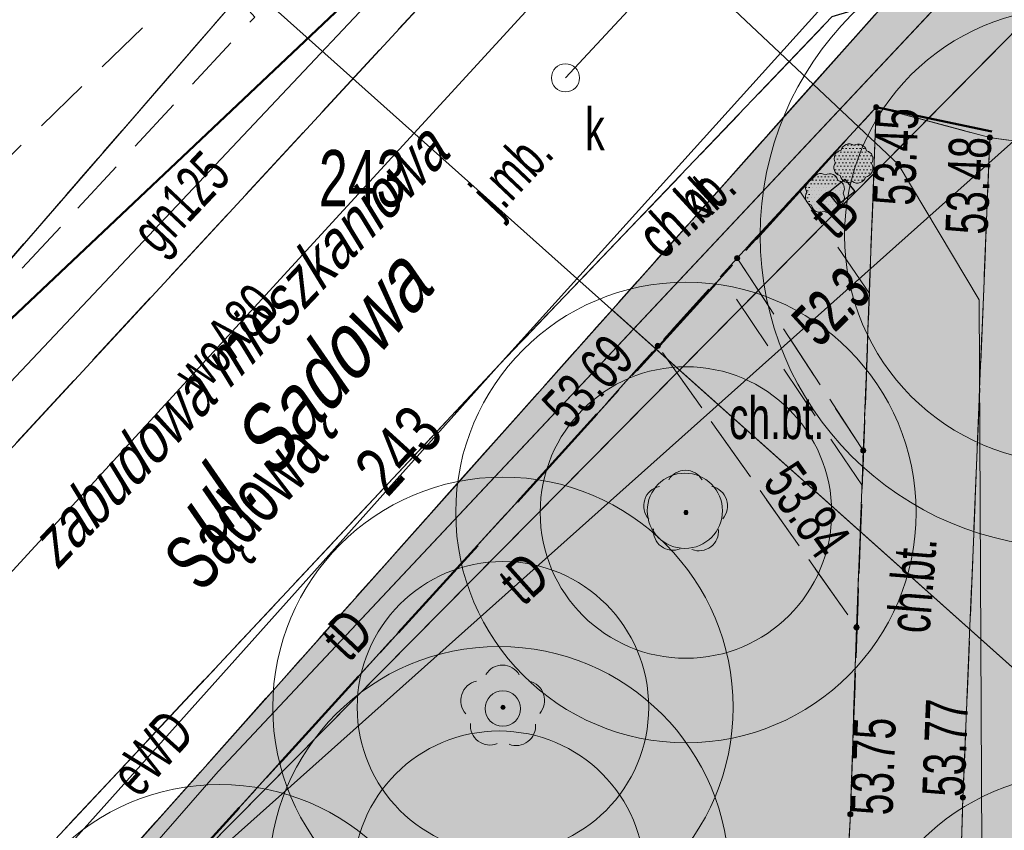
# Model space of a CAD drawing. Header units: metres. Extents: x 5507792 to 5507956, y 5948884 to 5948992.
# Tile 8 of 15: x 5507884 to 5507902, y 5948953 to 5948968. Entities that reach past the tile are written whole.
import ezdxf
from ezdxf.enums import TextEntityAlignment as Align

# ---------------------------------------------------------------- set-up
doc = ezdxf.new("R2010")
doc.units = ezdxf.units.M
doc.header["$MEASUREMENT"] = 0
for name, pattern in [('1.0_0.5', [1.5, 1, -0.5]), ('2', [0.9, 0.6, -0.3]), ('219-500', [0]), ('egug-500', [1, 0.5, -0.5]), ('L_0_02', [0]), ('L_0_03', [1, 0.5, -0.5]), ('L_0_04', [1.5, 1, -0.5]), ('L_0_06', [2, 1.5, -0.5])]:
    doc.linetypes.add(name, pattern=pattern)
doc.layers.get('0').update_dxf_attribs({"color": 2, "linetype": 'CONTINUOUS', "lineweight": 5})
doc.layers.add('0_legenda', color=7, linetype='CONTINUOUS', lineweight=5, true_color=0x000000)
for name, color, linetype, lineweight in [('1_granice_dzialek', 1, 'CONTINUOUS', 5), ('1_mala_arch', 5, 'CONTINUOUS', 5), ('1_nawierzchnie', 253, 'CONTINUOUS', 5), ('1_roslinnosc', 102, 'CONTINUOUS', 5), ('EGB_DzialkaEwidencyjna', 7, 'L_0_02', 18), ('EGB_KonturUzytkuGruntowego', 96, 'L_0_03', 18), ('GES_PrzewodElektroenergetyczny', 1, 'CONTINUOUS', 18), ('GES_PrzewodGazowy', 52, 'CONTINUOUS', 18), ('GES_PrzewodKanalizacyjny', 36, 'CONTINUOUS', 18), ('GES_PrzewodTelekomunikacyjny', 30, 'CONTINUOUS', 18), ('GES_PrzewodWodociagowy', 5, 'CONTINUOUS', 18), ('GES_Rzedna', 7, 'CONTINUOUS', 18), ('GES_UrzadzeniaSiecKanalizacyjna_P', 7, 'CONTINUOUS', 18), ('OT_Komunikacja', 7, 'CONTINUOUS', 18), ('OT_Rzedna', 7, 'CONTINUOUS', 18), ('OT_ZagospodarowanieTerenu', 7, 'CONTINUOUS', 18), ('OT_ZagospodarowanieTerenu_P', 7, 'CONTINUOUS', 18), ('OTKC', 7, 'CONTINUOUS', 13), ('OTKJ', 7, 'CONTINUOUS', 13), ('OTKK', 7, 'CONTINUOUS', 13), ('OTRS', 7, 'CONTINUOUS', 13), ('OTZK', 7, 'CONTINUOUS', 13), ('OTZL', 7, 'CONTINUOUS', 13), ('OTZT', 7, 'CONTINUOUS', 18), ('SUEP', 7, 'CONTINUOUS', 13), ('SUGP', 7, 'CONTINUOUS', 18), ('SUKP', 7, 'CONTINUOUS', 13), ('SUKS', 7, 'CONTINUOUS', 13), ('SUTP', 7, 'CONTINUOUS', 13), ('SUWP', 7, 'CONTINUOUS', 13)]:
    doc.layers.add(name, color=color, linetype=linetype, lineweight=lineweight)
for name, color, linetype in [('218-kontur użytku gruntowego', 7, 'CONTINUOUS'), ('219-działka ewidencyjna', 7, 'CONTINUOUS'), ('994-Nazwa ulicy', 7, 'CONTINUOUS'), ('chodnik', 7, 'CONTINUOUS'), ('chodnik-Atr17', 7, 'CONTINUOUS'), ('pikieta sztuczna', 7, 'CONTINUOUS'), ('przewód elektroenergetyczny podziemny', 7, 'CONTINUOUS'), ('przewód gazowy', 7, 'CONTINUOUS'), ('przewód telekomunikacyjny podziemny', 7, 'CONTINUOUS'), ('przewód telekomunikacyjny podziemny-Atr1', 7, 'CONTINUOUS'), ('rzędna', 7, 'CONTINUOUS'), ('rzędna-Atr2', 7, 'CONTINUOUS'), ('trawnik', 7, 'CONTINUOUS'), ('Zakres', 7, 'CONTINUOUS')]:
    doc.layers.add(name, color=color, linetype=linetype)
doc.styles.get("Standard").update_dxf_attribs({"font": 'arial.ttf', "width": 0.75})
pattern_1 = [(45, (0, 0), (-0.0220970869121, 0.06629126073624), [0, -0.0625])]

# ---------------------------------------------------------------- blocks, each defined once
blk = doc.blocks.new('PW01')
at = {"linetype": 'Continuous', "lineweight": 13}
h = blk.add_hatch(color=0, dxfattribs=at)
edge = h.paths.add_edge_path()
edge.add_arc((0, 0), 0.045, 0, 360)
blk = doc.blocks.new('SUPS01_04')
at = {"linetype": 'Continuous', "lineweight": 13}
blk.add_hatch(color=0, dxfattribs=at).paths.add_polyline_path([(0, -0.091, 1), (0, 0.091, 1)])
at = {"color": 0, "linetype": 'Continuous', "lineweight": 13}
blk.add_circle((0, 0), 0.0906, dxfattribs=at)
blk = doc.blocks.new('SUKS')
at = {"color": 0, "linetype": 'Continuous', "lineweight": 18}
blk.add_circle((0, 0), 0.5, dxfattribs=at)
blk = doc.blocks.new('OTRS')
at = {"linetype": 'Continuous', "lineweight": 13}
blk.add_hatch(color=0, dxfattribs=at).paths.add_polyline_path([(0, -0.091, 1), (0, 0.091, 1)])
at = {"color": 0, "linetype": 'Continuous', "lineweight": 13}
blk.add_circle((0, 0), 0.0906, dxfattribs=at)
blk = doc.blocks.new('OTZL')
at = {"linetype": 'Continuous', "lineweight": 18}
blk.add_hatch(color=0, dxfattribs=at).paths.add_polyline_path([(0, -0.072, 1), (0, 0.072, 1)])
at = {"color": 0, "linetype": 'Continuous', "lineweight": 18}
blk.add_circle((0, 0), 0.0721, dxfattribs=at)
for centre, radius, start, end in [((-0.02, 0.82), 0.68, 29.5388, 149.6209), ((-0.8, 0.24), 0.7, 101.6336, 222.6141), ((0.78, 0.24), 0.7, 318.5035, 78.3664), ((-0.46, -0.64), 0.7, 175.1009, 291.5014), ((0.46, -0.66), 0.7, 249.444, 4.8991)]:
    blk.add_arc(centre, radius, start, end, dxfattribs=at)
blk = doc.blocks.new('WTORNIK')
at = {"layer": 'EGB_DzialkaEwidencyjna', "linetype": 'CONTINUOUS', "lineweight": 18}
for p, q in [((5508066.771, 5949028.522), (5508043.895, 5949049.732)), ((5508043.895, 5949049.732), (5508062.304, 5949049.732)), ((5508062.304, 5949049.732), (5508078.861, 5949034.852)), ((5508031.305, 5949040.513), (5508031.378, 5949044.785)), ((5508031.378, 5949044.785), (5508058.481, 5949019.642)), ((5508039.161, 5949033.022), (5508031.305, 5949040.513)), ((5508078.861, 5949034.852), (5508059.131, 5949012.122)), ((5508059.131, 5949012.122), (5508078.861, 5949034.852)), ((5508078.861, 5949034.852), (5508085.481, 5949029.052)), ((5508059.131, 5949012.122), (5508039.161, 5949033.022)), ((5508065.901, 5949007.072), (5508085.481, 5949029.052)), ((5508085.481, 5949029.052), (5508065.901, 5949007.072)), ((5508085.481, 5949029.052), (5508110.211, 5949006.152)), ((5508058.481, 5949019.642), (5508066.771, 5949028.522)), ((5508065.901, 5949007.072), (5508059.131, 5949012.122)), ((5508082.751, 5948977.232), (5508065.901, 5949007.072)), ((5508110.211, 5949006.152), (5508082.751, 5948977.232))]:
    blk.add_line(p, q, dxfattribs=at)
at = {"layer": 'EGB_KonturUzytkuGruntowego', "color": 251, "linetype": 'L_0_03', "lineweight": 18, "true_color": 0x636466, "flags": 128}
for points in [[(5508031.378, 5949044.785), (5508058.481, 5949019.642), (5508066.771, 5949028.522), (5508043.895, 5949049.732), (5508062.304, 5949049.732), (5508078.861, 5949034.852), (5508059.131, 5949012.122), (5508039.161, 5949033.022), (5508031.305, 5949040.513)], [(5508031.305, 5949040.513), (5508039.161, 5949033.022), (5508059.131, 5949012.122), (5508078.861, 5949034.852), (5508085.481, 5949029.052), (5508065.901, 5949007.072), (5508082.751, 5948977.232), (5508098.171, 5948952.422), (5508103.171, 5948945.832), (5508105.724, 5948943.132), (5508078.575, 5948943.132), (5508057.251, 5948983.692), (5508048.051, 5949000.522), (5508032.621, 5949020.082), (5508030.986, 5949021.594)], [(5508082.751, 5948977.232), (5508065.901, 5949007.072), (5508085.481, 5949029.052), (5508110.211, 5949006.152)]]:
    blk.add_lwpolyline(points, close=True, dxfattribs=at)
at = {"layer": 'GES_PrzewodElektroenergetyczny', "color": 251, "linetype": 'Continuous', "lineweight": 18, "true_color": 0x636466, "flags": 128}
for points in [[(5508076.161, 5949019.862), (5508086.701, 5949031.542), (5508111.181, 5949008.412), (5508128.751, 5948991.622)], [(5508066.231, 5949027.452), (5508066.811, 5949027.442), (5508067.141, 5949027.552), (5508067.461, 5949027.952), (5508068.281, 5949029.072), (5508068.521, 5949029.182), (5508068.771, 5949029.162), (5508070.901, 5949027.312), (5508086.311, 5949013.552), (5508097.541, 5949002.622), (5508097.521, 5949002.402), (5508096.481, 5949001.262), (5508096.531, 5949001.002), (5508098.431, 5948999.232)], [(5508076.161, 5949019.862), (5508065.591, 5949008.062), (5508064.111, 5949005.672), (5508064.821, 5949001.602), (5508052.841, 5948994.712), (5508043.881, 5948985.712), (5508030.163, 5948972.844)]]:
    blk.add_lwpolyline(points, dxfattribs=at)
at = {"layer": 'GES_PrzewodGazowy', "color": 251, "linetype": 'Continuous', "lineweight": 18, "true_color": 0x636466, "flags": 128}
for points in [[(5508076.821, 5949029.462), (5508062.051, 5949013.802), (5508061.361, 5949013.072)], [(5508076.821, 5949029.462), (5508083.241, 5949023.422), (5508084.681, 5949021.012), (5508084.881, 5948979.662), (5508091.811, 5948967.642), (5508098.861, 5948955.412), (5508095.511, 5948953.492), (5508101.483, 5948943.132)]]:
    blk.add_lwpolyline(points, dxfattribs=at)
at = {"layer": 'GES_PrzewodKanalizacyjny', "color": 251, "linetype": 'Continuous', "lineweight": 18, "true_color": 0x636466, "flags": 128}
blk.add_lwpolyline([(5508089.321, 5949037.842), (5508077.331, 5949024.952)], dxfattribs=at)
at = {"layer": 'GES_PrzewodTelekomunikacyjny', "color": 251, "linetype": 'Continuous', "lineweight": 18, "true_color": 0x636466, "flags": 128}
for points in [[(5508127.941, 5949003.912), (5508094.121, 5949035.882), (5508088.411, 5949028.922), (5508069.881, 5949010.182)], [(5508065.731, 5949006.412), (5508071.161, 5949012.632), (5508092.491, 5949035.352), (5508094.651, 5949033.452)], [(5508086.231, 5949024.672), (5508085.951, 5949024.422), (5508068.991, 5949009.282)]]:
    blk.add_lwpolyline(points, dxfattribs=at)
at = {"layer": 'GES_PrzewodWodociagowy', "color": 251, "linetype": 'Continuous', "lineweight": 18, "true_color": 0x636466, "flags": 128}
blk.add_lwpolyline([(5508058.801, 5949006.712), (5508091.141, 5949041.952)], dxfattribs=at)
at = {"layer": 'OT_Komunikacja', "color": 251, "linetype": 'L_0_06', "lineweight": 18, "true_color": 0x636466, "flags": 128}
blk.add_lwpolyline([(5508138.974, 5948983.274), (5508138.341, 5948982.672), (5508128.701, 5948991.902), (5508126.641, 5948993.752), (5508124.541, 5948995.702), (5508111.201, 5949008.782), (5508105.261, 5949007.042), (5508086.271, 5949025.782), (5508084.841, 5949026.342), (5508083.361, 5949026.432), (5508082.071, 5949026.042), (5508076.161, 5949019.862), (5508064.911, 5949007.842), (5508059.621, 5949011.712), (5508060.891, 5949012.072), (5508062.391, 5949012.862), (5508081.111, 5949033.112), (5508081.851, 5949033.952), (5508082.221, 5949034.952), (5508082.501, 5949036.162), (5508082.461, 5949037.372), (5508082.011, 5949038.642), (5508085.171, 5949041.132), (5508085.841, 5949040.782), (5508086.631, 5949040.482), (5508087.431, 5949040.432), (5508088.291, 5949040.732), (5508089.401, 5949041.962), (5508093.181, 5949038.042), (5508092.681, 5949037.272), (5508092.441, 5949036.822), (5508092.341, 5949036.252), (5508092.321, 5949035.742), (5508092.451, 5949035.222), (5508092.811, 5949034.272), (5508093.141, 5949033.672), (5508093.241, 5949033.552), (5508108.971, 5949018.522), (5508132.591, 5948995.892), (5508138.992, 5948989.797)], close=True, dxfattribs=at)
at = {"layer": 'OT_Komunikacja', "color": 251, "linetype": 'Continuous', "lineweight": 25, "true_color": 0x636466, "flags": 128}
for points in [[(5508059.621, 5949011.712), (5508060.891, 5949012.072), (5508062.391, 5949012.862), (5508081.111, 5949033.112)], [(5508076.161, 5949019.862), (5508082.071, 5949026.042), (5508083.361, 5949026.432), (5508084.841, 5949026.342), (5508086.271, 5949025.782), (5508105.261, 5949007.042), (5508111.201, 5949008.782), (5508124.541, 5948995.702)], [(5508103.651, 5948945.842), (5508101.931, 5948944.602), (5508098.701, 5948944.152), (5508096.151, 5948945.552), (5508094.551, 5948947.862), (5508092.261, 5948951.432), (5508068.151, 5948993.942), (5508067.911, 5948994.902), (5508065.821, 5948998.072), (5508063.871, 5949001.562), (5508063.281, 5949004.522), (5508063.631, 5949005.582), (5508064.911, 5949007.842), (5508076.161, 5949019.862)]]:
    blk.add_lwpolyline(points, dxfattribs=at)
at = {"layer": 'OT_Komunikacja', "color": 251, "linetype": 'L_0_04', "lineweight": 18, "true_color": 0x636466, "flags": 128}
for points in [[(5508121.891, 5948993.582), (5508122.801, 5948995.202), (5508111.111, 5949006.352), (5508110.311, 5949007.382), (5508107.041, 5949006.152), (5508103.291, 5949006.912), (5508101.151, 5949009.092), (5508099.981, 5949010.192), (5508086.581, 5949023.652), (5508084.871, 5949023.892), (5508082.851, 5949024.432), (5508080.381, 5949021.752), (5508078.971, 5949020.192), (5508077.691, 5949018.762), (5508068.001, 5949008.102), (5508067.661, 5949005.832), (5508064.911, 5949007.842), (5508076.161, 5949019.862), (5508082.071, 5949026.042), (5508083.361, 5949026.432), (5508084.841, 5949026.342), (5508086.271, 5949025.782), (5508105.261, 5949007.042), (5508111.201, 5949008.782), (5508124.541, 5948995.702), (5508126.641, 5948993.752), (5508128.701, 5948991.902), (5508127.121, 5948991.202), (5508125.081, 5948990.392)], [(5508076.961, 5949003.952), (5508079.201, 5949004.242), (5508079.311, 5949004.902), (5508079.591, 5949005.532), (5508078.901, 5949006.252), (5508079.491, 5949006.972), (5508080.391, 5949007.642), (5508081.011, 5949006.992), (5508081.581, 5949007.302), (5508082.171, 5949007.492), (5508082.391, 5949011.872), (5508082.501, 5949015.192), (5508082.621, 5949018.332), (5508082.851, 5949024.432), (5508084.871, 5949023.892), (5508084.391, 5949012.172), (5508084.241, 5949007.412), (5508084.941, 5949007.152), (5508085.591, 5949007.792), (5508086.381, 5949007.202), (5508087.191, 5949006.362), (5508086.491, 5949005.742), (5508086.861, 5949004.942), (5508092.521, 5949005.492), (5508096.771, 5949005.852), (5508095.061, 5949003.712), (5508092.351, 5949003.422), (5508087.101, 5949002.892), (5508086.921, 5949002.202), (5508086.561, 5949001.512), (5508087.271, 5949000.792), (5508086.721, 5949000.152), (5508085.801, 5948999.372), (5508085.131, 5949000.032), (5508084.641, 5948999.802), (5508083.971, 5948999.632), (5508083.761, 5948994.402), (5508083.511, 5948988.452), (5508081.391, 5948984.172), (5508081.751, 5948994.752), (5508081.921, 5948999.692), (5508081.431, 5948999.862), (5508081.031, 5949000.082), (5508080.311, 5948999.432), (5508079.591, 5949000.032), (5508078.881, 5949000.952), (5508079.571, 5949001.632), (5508079.321, 5949002.152), (5508077.151, 5949001.932), (5508069.531, 5949001.142), (5508068.611, 5949003.072)], [(5508080.381, 5949021.752), (5508082.621, 5949018.332), (5508082.501, 5949015.192), (5508078.971, 5949020.192)]]:
    blk.add_lwpolyline(points, close=True, dxfattribs=at)
at = {"layer": 'OT_Rzedna', "color": 251, "true_color": 0x636466}
for p in [(5508080.381, 5949021.752), (5508078.971, 5949020.192), (5508082.621, 5949018.332), (5508082.501, 5949015.192)]:
    blk.add_point(p, dxfattribs=at)
at = {"layer": 'OT_ZagospodarowanieTerenu', "color": 251, "linetype": 'L_0_04', "lineweight": 18, "true_color": 0x636466, "flags": 128}
for points in [[(5508068.361, 5949022.302), (5508061.791, 5949015.232), (5508059.511, 5949015.662), (5508056.911, 5949016.502), (5508054.851, 5949017.522), (5508052.851, 5949018.672), (5508054.101, 5949018.872), (5508059.251, 5949016.892), (5508063.331, 5949019.552), (5508070.981, 5949026.972), (5508071.811, 5949026.032)], [(5508082.851, 5949024.432), (5508082.621, 5949018.332), (5508080.381, 5949021.752)], [(5508099.981, 5949010.192), (5508096.771, 5949005.852), (5508092.521, 5949005.492), (5508086.861, 5949004.942), (5508086.491, 5949005.742), (5508087.191, 5949006.362), (5508086.381, 5949007.202), (5508085.591, 5949007.792), (5508084.941, 5949007.152), (5508084.241, 5949007.412), (5508084.391, 5949012.172), (5508084.871, 5949023.892), (5508086.581, 5949023.652)], [(5508067.971, 5949003.622), (5508067.661, 5949005.832), (5508068.001, 5949008.102), (5508077.691, 5949018.762), (5508078.971, 5949020.192), (5508082.501, 5949015.192), (5508082.391, 5949011.872), (5508082.171, 5949007.492), (5508081.581, 5949007.302), (5508081.011, 5949006.992), (5508080.391, 5949007.642), (5508079.491, 5949006.972), (5508078.901, 5949006.252), (5508079.591, 5949005.532), (5508079.311, 5949004.902), (5508079.201, 5949004.242), (5508076.961, 5949003.952), (5508068.611, 5949003.072)]]:
    blk.add_lwpolyline(points, close=True, dxfattribs=at)
at = {"layer": 'OTKC', "color": 251, "linetype": 'L_0_04', "lineweight": 18, "true_color": 0x636466, "flags": 128}
for points in [[(5508121.891, 5948993.582), (5508122.801, 5948995.202), (5508111.111, 5949006.352), (5508110.311, 5949007.382), (5508107.041, 5949006.152), (5508103.291, 5949006.912), (5508101.151, 5949009.092), (5508099.981, 5949010.192), (5508086.581, 5949023.652), (5508084.871, 5949023.892), (5508082.851, 5949024.432), (5508080.381, 5949021.752), (5508078.971, 5949020.192), (5508077.691, 5949018.762), (5508068.001, 5949008.102), (5508067.661, 5949005.832), (5508064.911, 5949007.842), (5508076.161, 5949019.862), (5508082.071, 5949026.042), (5508083.361, 5949026.432), (5508084.841, 5949026.342), (5508086.271, 5949025.782), (5508105.261, 5949007.042), (5508111.201, 5949008.782), (5508124.541, 5948995.702), (5508126.641, 5948993.752), (5508128.701, 5948991.902), (5508127.121, 5948991.202), (5508125.081, 5948990.392)], [(5508082.091, 5949003.332), (5508076.961, 5949003.952), (5508079.201, 5949004.242), (5508079.311, 5949004.902), (5508079.591, 5949005.532), (5508078.901, 5949006.252), (5508079.491, 5949006.972), (5508080.391, 5949007.642), (5508081.011, 5949006.992), (5508081.581, 5949007.302), (5508082.171, 5949007.492), (5508082.391, 5949011.872), (5508082.501, 5949015.192), (5508082.621, 5949018.332), (5508082.851, 5949024.432), (5508084.871, 5949023.892), (5508084.391, 5949012.172), (5508084.241, 5949007.412), (5508084.941, 5949007.152), (5508085.591, 5949007.792), (5508086.381, 5949007.202), (5508087.191, 5949006.362), (5508086.491, 5949005.742), (5508086.861, 5949004.942), (5508092.521, 5949005.492), (5508096.771, 5949005.852), (5508095.061, 5949003.712), (5508092.351, 5949003.422), (5508087.101, 5949002.892), (5508086.921, 5949002.202), (5508086.561, 5949001.512), (5508087.271, 5949000.792), (5508086.721, 5949000.152), (5508085.801, 5948999.372), (5508085.131, 5949000.032), (5508084.641, 5948999.802), (5508083.971, 5948999.632), (5508083.761, 5948994.402), (5508083.511, 5948988.452), (5508081.391, 5948984.172), (5508081.751, 5948994.752), (5508081.921, 5948999.692), (5508081.431, 5948999.862), (5508081.031, 5949000.082), (5508080.311, 5948999.432), (5508079.591, 5949000.032), (5508078.881, 5949000.952), (5508079.571, 5949001.632), (5508079.321, 5949002.152), (5508077.151, 5949001.932), (5508069.531, 5949001.142), (5508068.611, 5949003.072)]]:
    blk.add_lwpolyline(points, close=True, dxfattribs=at)
at = {"layer": 'OTKJ', "color": 251, "linetype": 'L_0_06', "lineweight": 18, "true_color": 0x636466, "flags": 128}
blk.add_lwpolyline([(5508138.974, 5948983.274), (5508138.341, 5948982.672), (5508128.701, 5948991.902), (5508126.641, 5948993.752), (5508124.541, 5948995.702), (5508111.201, 5949008.782), (5508105.261, 5949007.042), (5508086.271, 5949025.782), (5508084.841, 5949026.342), (5508083.361, 5949026.432), (5508082.071, 5949026.042), (5508076.161, 5949019.862), (5508064.911, 5949007.842), (5508059.621, 5949011.712), (5508060.891, 5949012.072), (5508062.391, 5949012.862), (5508081.111, 5949033.112), (5508081.851, 5949033.952), (5508082.221, 5949034.952), (5508082.501, 5949036.162), (5508082.461, 5949037.372), (5508082.011, 5949038.642), (5508085.171, 5949041.132), (5508085.841, 5949040.782), (5508086.631, 5949040.482), (5508087.431, 5949040.432), (5508088.291, 5949040.732), (5508089.401, 5949041.962), (5508093.181, 5949038.042), (5508092.681, 5949037.272), (5508092.441, 5949036.822), (5508092.341, 5949036.252), (5508092.321, 5949035.742), (5508092.451, 5949035.222), (5508092.811, 5949034.272), (5508093.141, 5949033.672), (5508093.241, 5949033.552), (5508108.971, 5949018.522), (5508132.591, 5948995.892), (5508138.992, 5948989.797)], close=True, dxfattribs=at)
at = {"layer": 'OTKK', "color": 251, "linetype": 'Continuous', "lineweight": 25, "true_color": 0x636466, "flags": 128}
for points in [[(5508059.621, 5949011.712), (5508060.891, 5949012.072), (5508062.391, 5949012.862), (5508081.111, 5949033.112)], [(5508076.161, 5949019.862), (5508082.071, 5949026.042), (5508083.361, 5949026.432), (5508084.841, 5949026.342), (5508086.271, 5949025.782), (5508105.261, 5949007.042), (5508111.201, 5949008.782), (5508124.541, 5948995.702)], [(5508103.651, 5948945.842), (5508101.931, 5948944.602), (5508098.701, 5948944.152), (5508096.151, 5948945.552), (5508094.551, 5948947.862), (5508092.261, 5948951.432), (5508068.151, 5948993.942), (5508067.911, 5948994.902), (5508065.821, 5948998.072), (5508063.871, 5949001.562), (5508063.281, 5949004.522), (5508063.631, 5949005.582), (5508064.911, 5949007.842), (5508076.161, 5949019.862)]]:
    blk.add_lwpolyline(points, dxfattribs=at)
at = {"layer": 'OTZK', "color": 251, "linetype": 'L_0_04', "lineweight": 18, "true_color": 0x636466, "flags": 128}
blk.add_lwpolyline([(5508068.361, 5949022.302), (5508061.791, 5949015.232), (5508059.511, 5949015.662), (5508056.911, 5949016.502), (5508054.851, 5949017.522), (5508052.851, 5949018.672), (5508054.101, 5949018.872), (5508059.251, 5949016.892), (5508063.331, 5949019.552), (5508070.981, 5949026.972), (5508071.811, 5949026.032)], close=True, dxfattribs=at)
at = {"layer": 'OTZT', "color": 251, "linetype": 'L_0_04', "lineweight": 18, "true_color": 0x636466, "flags": 128}
for points in [[(5508099.981, 5949010.192), (5508096.771, 5949005.852), (5508092.521, 5949005.492), (5508086.861, 5949004.942), (5508086.491, 5949005.742), (5508087.191, 5949006.362), (5508086.381, 5949007.202), (5508085.591, 5949007.792), (5508084.941, 5949007.152), (5508084.241, 5949007.412), (5508084.391, 5949012.172), (5508084.871, 5949023.892), (5508086.581, 5949023.652)], [(5508067.971, 5949003.622), (5508067.661, 5949005.832), (5508068.001, 5949008.102), (5508077.691, 5949018.762), (5508078.971, 5949020.192), (5508082.501, 5949015.192), (5508082.391, 5949011.872), (5508082.171, 5949007.492), (5508081.581, 5949007.302), (5508081.011, 5949006.992), (5508080.391, 5949007.642), (5508079.491, 5949006.972), (5508078.901, 5949006.252), (5508079.591, 5949005.532), (5508079.311, 5949004.902), (5508079.201, 5949004.242), (5508076.961, 5949003.952), (5508068.611, 5949003.072)]]:
    blk.add_lwpolyline(points, close=True, dxfattribs=at)
at = {"layer": 'SUEP', "color": 251, "linetype": 'Continuous', "lineweight": 18, "true_color": 0x636466, "flags": 128}
for points in [[(5508076.161, 5949019.862), (5508086.701, 5949031.542), (5508111.181, 5949008.412), (5508128.751, 5948991.622)], [(5508066.231, 5949027.452), (5508066.811, 5949027.442), (5508067.141, 5949027.552), (5508067.461, 5949027.952), (5508068.281, 5949029.072), (5508068.521, 5949029.182), (5508068.771, 5949029.162), (5508070.901, 5949027.312), (5508086.311, 5949013.552), (5508097.541, 5949002.622), (5508097.521, 5949002.402), (5508096.481, 5949001.262), (5508096.531, 5949001.002), (5508098.431, 5948999.232)], [(5508076.161, 5949019.862), (5508065.591, 5949008.062), (5508064.111, 5949005.672), (5508064.821, 5949001.602), (5508052.841, 5948994.712), (5508043.881, 5948985.712), (5508030.163, 5948972.844)]]:
    blk.add_lwpolyline(points, dxfattribs=at)
at = {"layer": 'SUGP', "color": 251, "linetype": 'Continuous', "lineweight": 18, "true_color": 0x636466, "flags": 128}
for points in [[(5508076.821, 5949029.462), (5508062.051, 5949013.802), (5508061.361, 5949013.072)], [(5508076.821, 5949029.462), (5508083.241, 5949023.422), (5508084.681, 5949021.012), (5508084.881, 5948979.662), (5508091.811, 5948967.642), (5508098.861, 5948955.412), (5508095.511, 5948953.492), (5508101.483, 5948943.132)]]:
    blk.add_lwpolyline(points, dxfattribs=at)
at = {"layer": 'SUKP', "color": 251, "linetype": 'Continuous', "lineweight": 18, "true_color": 0x636466, "flags": 128}
blk.add_lwpolyline([(5508089.321, 5949037.842), (5508077.331, 5949024.952)], dxfattribs=at)
at = {"layer": 'SUTP', "color": 251, "linetype": 'Continuous', "lineweight": 18, "true_color": 0x636466, "flags": 128}
for points in [[(5508127.941, 5949003.912), (5508094.121, 5949035.882), (5508088.411, 5949028.922), (5508069.881, 5949010.182)], [(5508065.731, 5949006.412), (5508071.161, 5949012.632), (5508092.491, 5949035.352), (5508094.651, 5949033.452)], [(5508086.231, 5949024.672), (5508085.951, 5949024.422), (5508068.991, 5949009.282)]]:
    blk.add_lwpolyline(points, dxfattribs=at)
at = {"layer": 'SUWP', "color": 251, "linetype": 'Continuous', "lineweight": 18, "true_color": 0x636466, "flags": 128}
blk.add_lwpolyline([(5508058.801, 5949006.712), (5508091.141, 5949041.952)], dxfattribs=at)
at = {"layer": 'Zakres', "color": 251, "lineweight": 50, "true_color": 0x636466, "flags": 128}
blk.add_lwpolyline([(5508091.841, 5949034.782), (5508126.501, 5949000.592), (5508079.321, 5948952.382), (5508076.381, 5948958.702), (5508051.531, 5949005.592), (5508088.221, 5949040.282)], close=True, dxfattribs=at)
at = {"layer": 'GES_Rzedna', "color": 251, "linetype": 'Continuous', "true_color": 0x636466, "xscale": 0.5, "yscale": 0.5, "zscale": 0.5}
blk.add_blockref('SUPS01_04', (5508083.241, 5949023.422), dxfattribs=at)
at = {"layer": 'GES_UrzadzeniaSiecKanalizacyjna_P', "color": 251, "linetype": 'Continuous', "true_color": 0x636466, "xscale": 0.5, "yscale": 0.5, "zscale": 0.5}
blk.add_blockref('SUKS', (5508077.331, 5949024.952), dxfattribs=at)
at = {"layer": 'OT_Rzedna', "color": 251, "linetype": 'Continuous', "true_color": 0x636466, "xscale": 0.5, "yscale": 0.5, "zscale": 0.5}
for p in [(5508082.851, 5949024.432), (5508084.871, 5949023.892), (5508080.381, 5949021.752), (5508078.971, 5949020.192), (5508082.621, 5949018.332), (5508082.501, 5949015.192), (5508084.391, 5949012.172), (5508082.391, 5949011.872)]:
    blk.add_blockref('OTRS', p, dxfattribs=at)
at = {"layer": 'OT_ZagospodarowanieTerenu_P', "color": 251, "linetype": 'Continuous', "true_color": 0x636466, "xscale": 0.5, "yscale": 0.5, "zscale": 0.5}
for p in [(5508079.471, 5949017.232), (5508076.221, 5949013.772)]:
    blk.add_blockref('OTZL', p, dxfattribs=at)
at = {"layer": 'OTRS', "color": 251, "linetype": 'Continuous', "true_color": 0x636466, "xscale": 0.5, "yscale": 0.5, "zscale": 0.5}
for p in [(5508082.851, 5949024.432), (5508084.871, 5949023.892), (5508084.391, 5949012.172), (5508082.391, 5949011.872)]:
    blk.add_blockref('OTRS', p, dxfattribs=at)
at = {"layer": 'OTZL', "color": 251, "linetype": 'Continuous', "true_color": 0x636466, "xscale": 0.5, "yscale": 0.5, "zscale": 0.5}
for p in [(5508079.471, 5949017.232), (5508076.221, 5949013.772)]:
    blk.add_blockref('OTZL', p, dxfattribs=at)
at = {"layer": 'SUKS', "color": 251, "linetype": 'Continuous', "true_color": 0x636466, "xscale": 0.5, "yscale": 0.5, "zscale": 0.5}
blk.add_blockref('SUKS', (5508077.331, 5949024.952), dxfattribs=at)
at = {"layer": 'EGB_DzialkaEwidencyjna', "color": 251, "lineweight": 20, "true_color": 0x636466, "width": 0.66}
blk.add_text('243', height=1, dxfattribs=at).set_placement((5508072.951, 5949022.369), align=Align.BOTTOM_LEFT)
blk.add_text('Sądowa', height=1, rotation=46.8, dxfattribs=at).set_placement((5508070.131, 5949016.472), align=Align.TOP_LEFT)
at = {"layer": 'GES_PrzewodElektroenergetyczny', "color": 251, "lineweight": 15, "true_color": 0x636466, "width": 0.66}
blk.add_text('eWD', height=0.75, rotation=48.1, dxfattribs=at).set_placement((5508069.471, 5949012.392), align=Align.MIDDLE_LEFT)
at = {"layer": 'GES_PrzewodGazowy', "color": 251, "lineweight": 15, "true_color": 0x636466, "width": 0.66}
blk.add_text('gn125', height=0.75, rotation=46.7, dxfattribs=at).set_placement((5508069.831, 5949022.052), align=Align.MIDDLE_LEFT)
at = {"layer": 'GES_PrzewodTelekomunikacyjny', "color": 251, "lineweight": 15, "true_color": 0x636466, "width": 0.66}
for s, rotation, p in [('tB', 45.3, (5508081.871, 5949022.312)), ('tD', 41.8, (5508076.33, 5949015.833)), ('tD', 46.8, (5508073.211, 5949014.812))]:
    blk.add_text(s, height=0.75, rotation=rotation, dxfattribs=at).set_placement(p, align=Align.MIDDLE_LEFT)
at = {"layer": 'GES_PrzewodWodociagowy', "color": 251, "lineweight": 15, "true_color": 0x636466, "width": 0.66}
blk.add_text('woA80', height=0.75, rotation=47.5, dxfattribs=at).set_placement((5508070.581, 5949019.542), align=Align.MIDDLE_LEFT)
at = {"layer": 'GES_Rzedna', "color": 251, "lineweight": 15, "true_color": 0x636466, "width": 0.66}
blk.add_text('52.3', height=0.75, rotation=44.7, dxfattribs=at).set_placement((5508081.997, 5949019.984), align=Align.BOTTOM_LEFT)
at = {"layer": 'GES_UrzadzeniaSiecKanalizacyjna_P', "color": 251, "lineweight": 15, "true_color": 0x636466, "width": 0.66}
blk.add_text('k', height=0.75, dxfattribs=at).set_placement((5508077.681, 5949023.442), align=Align.BOTTOM_LEFT)
at = {"layer": 'OT_Komunikacja', "color": 251, "lineweight": 15, "true_color": 0x636466, "width": 0.66}
for s, rotation, p in [('j.mb.', 46.6, (5508076.293, 5949022.33)), ('ch.kb.', 42.6, (5508079.21, 5949021.538)), ('ch.bt.', 85.5, (5508084.02, 5949015.052))]:
    blk.add_text(s, height=0.75, rotation=rotation, dxfattribs=at).set_placement(p, align=Align.BOTTOM_LEFT)
blk.add_text('ch.bt.', height=0.75, dxfattribs=at).set_placement((5508081.081, 5949018.912), align=Align.MIDDLE_CENTER)
at = {"layer": 'OT_Rzedna', "color": 251, "lineweight": 15, "true_color": 0x636466, "width": 0.66}
blk.add_text('53.45', height=0.75, rotation=87.8, dxfattribs=at).set_placement((5508082.851, 5949024.432), align=Align.TOP_RIGHT)
blk.add_text('53.48', height=0.75, rotation=87.7, dxfattribs=at).set_placement((5508085.121, 5949023.882), align=Align.BOTTOM_RIGHT)
for s, rotation, p in [('53.69', -313.4, (5508076.861, 5949019.192)), ('53.84', -54.8, (5508081.431, 5949018.202)), ('53.75', 88.1, (5508082.391, 5949011.872))]:
    blk.add_text(s, height=0.75, rotation=rotation, dxfattribs=at).set_placement(p, align=Align.TOP_LEFT)
blk.add_text('53.77', height=0.75, rotation=87.7, dxfattribs=at).set_placement((5508084.641, 5949012.162), align=Align.BOTTOM_LEFT)

msp = doc.modelspace()

# ---------------------------------------------------------------- block references
at = {"layer": '0_legenda', "color": 5, "linetype": 'Continuous'}
msp.add_blockref('WTORNIK', (-183.161, -58.132), dxfattribs=at)

# ---------------------------------------------------------------- next in the draw order: hatches: boundary and pattern name
at = {"layer": '1_nawierzchnie', "linetype": 'Continuous', "ltscale": 0.5, "true_color": 0xc7c8ca}
h = msp.add_hatch(dxfattribs=at)
h.set_pattern_fill('DOTS', color=9, angle=45)
h.set_pattern_definition(pattern_1)
h.paths.add_polyline_path([(5507903.11, 5948967.65), (5507922.1, 5948948.91), (5507925.13, 5948949.798), (5507926.124, 5948948.877), (5507923.88, 5948948.02), (5507921.62, 5948947.38), (5507920.13, 5948948.78), (5507909.271, 5948959.643), (5507903.42, 5948965.52), (5507901.71, 5948965.76), (5507899.69, 5948966.3), (5507885.86, 5948951.092), (5507884.84, 5948949.97), (5507884.5, 5948947.7), (5507884.81, 5948945.49), (5507885.45, 5948944.94), (5507890.143, 5948936.413), (5507899.9, 5948919.427), (5507899.59, 5948919.1), (5507882.74, 5948948.94), (5507899.907, 5948968.211), (5507900.2, 5948968.3), (5507901.68, 5948968.21)])
at = {"layer": '1_nawierzchnie', "linetype": 'Continuous', "lineweight": 5, "ltscale": 0.5, "true_color": 0xafd9aa}
h = msp.add_hatch(dxfattribs=at)
h.set_pattern_fill('GRASS', color=9, scale=0.5)
h.set_pattern_definition([(90, (0, 0), (-0.3535533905, 0.3535533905), [0.09375, -0.6133567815]), (45, (0, 0), (-0.353553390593, 0.353553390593), [0.09375, -0.40625]), (135, (0, 0), (-0.353553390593, -0.353553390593), [0.09375, -0.40625])])
h.paths.add_polyline_path([(5507898.401, 5948922.003), (5507900.34, 5948927.64), (5507912.7, 5948944.02), (5507913.99, 5948942.97), (5507916.03, 5948941.32), (5507919.07, 5948944.48), (5507917.06, 5948946.56), (5507921.62, 5948947.38), (5507923.88, 5948948.02), (5507926.134, 5948948.868), (5507927.05, 5948948.02), (5507909.83, 5948930.07), (5507899.9, 5948919.427)])
h.paths.add_polyline_path([(5507900.35, 5948930.32), (5507900.81, 5948941.5), (5507901.48, 5948941.67), (5507901.97, 5948941.9), (5507902.64, 5948941.24), (5507903.56, 5948942.02), (5507904.11, 5948942.66), (5507903.4, 5948943.38), (5507903.76, 5948944.07), (5507903.94, 5948944.76), (5507911.9, 5948945.58), (5507909.21, 5948942.03)], flags=17)
h.paths.add_polyline_path([(5507915.51, 5948947.68), (5507917.99, 5948950.96), (5507920.13, 5948948.78)])
h.paths.add_polyline_path([(5507901.71, 5948965.76), (5507903.42, 5948965.52), (5507913.763, 5948955.131), (5507916.82, 5948952.06), (5507913.61, 5948947.72), (5507903.7, 5948946.81), (5507903.33, 5948947.61), (5507904.03, 5948948.23), (5507903.22, 5948949.07), (5507902.43, 5948949.66), (5507901.78, 5948949.02), (5507901.08, 5948949.28), (5507901.23, 5948954.04)])
h.paths.add_polyline_path([(5507885.45, 5948944.94), (5507892.259, 5948945.658), (5507896.04, 5948946.11), (5507896.15, 5948946.77), (5507896.43, 5948947.4), (5507895.74, 5948948.12), (5507896.33, 5948948.84), (5507897.23, 5948949.51), (5507897.85, 5948948.86), (5507898.42, 5948949.17), (5507899.01, 5948949.36), (5507899.444, 5948959.572), (5507896.944, 5948963.28), (5507884.84, 5948949.97), (5507884.5, 5948947.7), (5507884.81, 5948945.49)])
h.paths.add_polyline_path([(5507886.37, 5948943.01), (5507893.99, 5948943.8), (5507896.16, 5948944.02), (5507896.41, 5948943.5), (5507895.72, 5948942.82), (5507896.43, 5948941.9), (5507897.15, 5948941.3), (5507897.87, 5948941.95), (5507898.27, 5948941.73), (5507898.76, 5948941.56), (5507898.59, 5948936.62), (5507898.23, 5948926.04), (5507897.42, 5948923.69), (5507894.622, 5948928.582)])
h.paths.add_polyline_path([(5507898.332, 5948964.807), (5507899.569, 5948962.987), (5507899.69, 5948966.3)])
at = {"layer": '1_nawierzchnie', "linetype": 'Continuous', "ltscale": 0.5, "true_color": 0xc7c8ca}
h = msp.add_hatch(dxfattribs=at)
h.set_pattern_fill('DOTS', color=9, angle=45)
h.set_pattern_definition(pattern_1)
h.paths.add_polyline_path([(5507897.87, 5948941.95), (5507898.167, 5948941.786), (5507898.27, 5948941.73), (5507898.76, 5948941.56), (5507900.81, 5948941.5), (5507901.48, 5948941.67), (5507901.97, 5948941.9), (5507902.64, 5948941.24), (5507903.56, 5948942.02), (5507904.11, 5948942.66), (5507903.4, 5948943.38), (5507903.76, 5948944.07), (5507903.94, 5948944.76), (5507903.7, 5948946.81), (5507903.33, 5948947.61), (5507904.03, 5948948.23), (5507903.22, 5948949.07), (5507902.43, 5948949.66), (5507901.78, 5948949.02), (5507901.08, 5948949.28), (5507899.01, 5948949.36), (5507899.74, 5948946.4), (5507900.35, 5948946.33), (5507900.636, 5948946.076), (5507900.875, 5948945.635), (5507900.96, 5948945.33), (5507900.7, 5948944.72), (5507900.1, 5948944.39), (5507899.46, 5948944.46), (5507899.187, 5948944.74), (5507898.93, 5948945.2), (5507898.93, 5948945.55), (5507899.18, 5948946.09), (5507899.724, 5948946.391), (5507898.983, 5948949.351), (5507898.42, 5948949.17), (5507897.85, 5948948.86), (5507897.23, 5948949.51), (5507896.33, 5948948.84), (5507895.74, 5948948.12), (5507896.43, 5948947.4), (5507896.15, 5948946.77), (5507896.04, 5948946.11), (5507896.16, 5948944.02), (5507896.41, 5948943.5), (5507895.72, 5948942.82), (5507896.43, 5948941.9), (5507897.15, 5948941.3)])
h.paths.add_polyline_path([(5507899.01, 5948949.36), (5507901.08, 5948949.281), (5507901.71, 5948965.76), (5507899.69, 5948966.3)])
h.paths.add_polyline_path([(5507896.944, 5948963.28), (5507898.332, 5948964.807), (5507899.569, 5948962.987), (5507899.444, 5948959.572)])
at = {"layer": '1_roslinnosc', "linetype": 'Continuous'}
h = msp.add_hatch(dxfattribs=at)
h.set_pattern_fill('DOTS', color=256)
edge = h.paths.add_edge_path()
edge.add_arc((5507899.483, 5948965.381), 0.149, 327.2385, 437.2385)
edge.add_arc((5507899.37, 5948965.496), 0.149, 11.7156, 121.7156)
edge.add_arc((5507899.209, 5948965.499), 0.149, 56.1927, 166.1927)
edge.add_arc((5507899.092, 5948965.388), 0.149, 100.6698, 210.6698)
edge.add_arc((5507899.086, 5948965.227), 0.149, 145.1469, 255.1469)
edge.add_arc((5507899.195, 5948965.109), 0.149, 189.624, 299.624)
edge.add_arc((5507899.356, 5948965.1), 0.149, 234.1011, 344.1011)
edge.add_arc((5507899.469, 5948965.218), 0.162, 280.6698, 390.6698)
h = msp.add_hatch(dxfattribs=at)
h.set_pattern_fill('DOTS', color=256)
edge = h.paths.add_edge_path()
edge.add_arc((5507898.976, 5948964.854), 0.149, 327.2385, 437.2385)
edge.add_arc((5507898.863, 5948964.969), 0.149, 11.7156, 121.7156)
edge.add_arc((5507898.702, 5948964.972), 0.149, 56.1927, 166.1927)
edge.add_arc((5507898.585, 5948964.861), 0.149, 100.6698, 210.6698)
edge.add_arc((5507898.58, 5948964.7), 0.149, 145.1469, 255.1469)
edge.add_arc((5507898.688, 5948964.581), 0.149, 189.624, 299.624)
edge.add_arc((5507898.849, 5948964.573), 0.149, 234.1011, 344.1011)
edge.add_arc((5507898.962, 5948964.691), 0.162, 280.6698, 390.6698)

# ---------------------------------------------------------------- next in the draw order: linework, layer by layer
at = {"layer": '0_legenda', "color": 32, "linetype": 'Continuous', "lineweight": 20, "true_color": 0xcd6928}
for centre, radius in [((5507896.291, 5948959.131), 0.668), ((5507893.058, 5948955.617), 0.315)]:
    msp.add_circle(centre, radius, dxfattribs=at)
at = {"layer": '1_granice_dzialek', "color": 1, "linetype": '2', "lineweight": 30, "ltscale": 2.5}
msp.add_lwpolyline([(5507882.74, 5948948.94), (5507899.59, 5948919.1), (5507927.05, 5948948.02), (5507902.32, 5948970.92)], close=True, dxfattribs=at)
at = {"layer": '1_mala_arch', "color": 6, "linetype": '2', "lineweight": 50, "ltscale": 3.5}
msp.add_lwpolyline([(5507899.9, 5948919.427), (5507897.42, 5948923.69), (5507894.591, 5948928.552), (5507886.37, 5948943.01), (5507885.45, 5948944.94), (5507884.81, 5948945.49), (5507884.5, 5948947.7), (5507884.84, 5948949.97), (5507899.69, 5948966.3), (5507903.42, 5948965.52), (5507921.62, 5948947.38), (5507923.88, 5948948.02), (5507926.124, 5948948.877), (5507927.05, 5948948.02), (5507899.9, 5948919.427)], dxfattribs=at)
at = {"layer": '1_nawierzchnie', "color": 18, "linetype": 'Continuous', "lineweight": 30, "true_color": 0x000000}
msp.add_lwpolyline([(5507898.836, 5948964.786), (5507899.135, 5948965.023), (5507899.31, 5948964.801), (5507899.011, 5948964.565)], close=True, dxfattribs=at)
at = {"layer": '1_roslinnosc', "linetype": 'Continuous'}
for points in [[(5507899.608, 5948965.301, 0.520567), (5507899.516, 5948965.526, 0.520567), (5507899.292, 5948965.623, 0.520567), (5507899.065, 5948965.535, 0.520567), (5507898.964, 5948965.312, 0.520567), (5507899.048, 5948965.084, 0.520567), (5507899.268, 5948964.979, 0.520567), (5507899.499, 5948965.059, 0.520567)], [(5507899.101, 5948964.774, 0.520567), (5507899.009, 5948964.999, 0.520567), (5507898.785, 5948965.096, 0.520567), (5507898.558, 5948965.008, 0.520567), (5507898.457, 5948964.785, 0.520567), (5507898.541, 5948964.557, 0.520567), (5507898.762, 5948964.452, 0.520567), (5507898.992, 5948964.532, 0.520567)]]:
    msp.add_lwpolyline(points, format="xyb", close=True, dxfattribs=at)
at = {"layer": '1_roslinnosc', "color": 52, "linetype": 'Continuous', "true_color": 0xc8c92d}
for centre, radius in [((5507903.17, 5948964.02), 5.541), ((5507896.31, 5948959.1), 4.089), ((5507893.06, 5948955.64), 4.089), ((5507892.99, 5948952.63), 4.089), ((5507903.38, 5948950.38), 4.089), ((5507905.24, 5948950.31), 4.089), ((5507888.03, 5948950.18), 4.089)]:
    msp.add_circle(centre, radius, dxfattribs=at)
at = {"layer": '1_roslinnosc', "linetype": 'Continuous'}
for centre, radius in [((5507903.17, 5948964.02), 4.041), ((5507896.31, 5948959.1), 2.589), ((5507893.06, 5948955.64), 2.589), ((5507892.99, 5948952.63), 2.589)]:
    msp.add_circle(centre, radius, dxfattribs=at)
at = {"layer": '218-kontur użytku gruntowego', "color": 3, "linetype": 'egug-500', "lineweight": 18, "flags": 128}
msp.add_lwpolyline([(5507902.32, 5948970.92), (5507882.74, 5948948.94)], dxfattribs=at)
at = {"layer": '219-działka ewidencyjna', "color": 7, "linetype": '219-500', "lineweight": 18, "flags": 128}
msp.add_lwpolyline([(5507902.32, 5948970.92), (5507882.74, 5948948.94)], dxfattribs=at)
at = {"layer": 'chodnik', "color": 7, "linetype": '1.0_0.5', "lineweight": 18, "flags": 128}
for points in [[(5507926.134, 5948948.868), (5507923.88, 5948948.02), (5507920.13, 5948948.78), (5507917.99, 5948950.96), (5507916.82, 5948952.06), (5507903.42, 5948965.52), (5507901.71, 5948965.76), (5507899.69, 5948966.3), (5507894.53, 5948960.63), (5507884.84, 5948949.97), (5507884.5, 5948947.7), (5507882.765, 5948948.968)], [(5507899.569, 5948962.987), (5507898.332, 5948964.807)], [(5507899.444, 5948959.572), (5507896.943, 5948963.281)]]:
    msp.add_lwpolyline(points, dxfattribs=at)
msp.add_lwpolyline([(5507901.71, 5948965.76), (5507901.23, 5948954.04), (5507901.08, 5948949.28), (5507901.78, 5948949.02), (5507902.43, 5948949.66), (5507903.22, 5948949.07), (5507904.03, 5948948.23), (5507903.33, 5948947.61), (5507903.7, 5948946.81), (5507909.36, 5948947.36), (5507913.61, 5948947.72), (5507911.9, 5948945.58), (5507909.19, 5948945.29), (5507903.94, 5948944.76), (5507903.76, 5948944.07), (5507903.4, 5948943.38), (5507904.11, 5948942.66), (5507903.56, 5948942.02), (5507902.64, 5948941.24), (5507901.97, 5948941.9), (5507901.48, 5948941.67), (5507900.81, 5948941.5), (5507900.6, 5948936.27), (5507900.35, 5948930.32), (5507898.23, 5948926.04), (5507898.59, 5948936.62), (5507898.76, 5948941.56), (5507898.27, 5948941.73), (5507897.87, 5948941.95), (5507897.15, 5948941.3), (5507896.43, 5948941.9), (5507895.72, 5948942.82), (5507896.41, 5948943.5), (5507896.16, 5948944.02), (5507893.99, 5948943.8), (5507886.37, 5948943.01), (5507885.45, 5948944.94), (5507893.8, 5948945.82), (5507896.04, 5948946.11), (5507896.15, 5948946.77), (5507896.43, 5948947.4), (5507895.74, 5948948.12), (5507896.33, 5948948.84), (5507897.23, 5948949.51), (5507897.85, 5948948.86), (5507898.42, 5948949.17), (5507899.01, 5948949.36), (5507899.23, 5948953.74), (5507899.69, 5948966.3)], close=True, dxfattribs=at)
at = {"layer": 'przewód elektroenergetyczny podziemny', "color": 1, "linetype": 'Continuous', "lineweight": 18, "flags": 128}
msp.add_lwpolyline([(5507894.997, 5948962.7), (5507903.15, 5948955.42), (5507914.38, 5948944.49), (5507914.36, 5948944.27), (5507913.32, 5948943.13), (5507913.37, 5948942.87), (5507915.27, 5948941.1)], dxfattribs=at)
at = {"layer": 'przewód gazowy', "color": 40, "linetype": 'Continuous', "lineweight": 18, "flags": 128}
msp.add_lwpolyline([(5507898.57, 5948966.71), (5507900.08, 5948965.29), (5507901.52, 5948962.88), (5507901.72, 5948921.53), (5507901.787, 5948921.414)], dxfattribs=at)
at = {"layer": 'przewód telekomunikacyjny podziemny', "color": 30, "linetype": 'Continuous', "lineweight": 18, "flags": 128}
for points in [[(5507882.9, 5948948.657), (5507888, 5948954.5), (5507902.906, 5948970.377)], [(5507903.917, 5948969.442), (5507886.72, 5948952.05)], [(5507903.07, 5948966.54), (5507902.79, 5948966.29), (5507885.83, 5948951.15)]]:
    msp.add_lwpolyline(points, dxfattribs=at)
at = {"layer": 'trawnik', "color": 7, "linetype": '1.0_0.5', "lineweight": 18, "flags": 128}
for points in [[(5507885.45, 5948944.94), (5507884.81, 5948945.49), (5507884.5, 5948947.7), (5507884.84, 5948949.97), (5507894.53, 5948960.63), (5507899.69, 5948966.3), (5507899.23, 5948953.74), (5507899.01, 5948949.36), (5507898.42, 5948949.17), (5507897.85, 5948948.86), (5507897.23, 5948949.51), (5507896.33, 5948948.84), (5507895.74, 5948948.12), (5507896.43, 5948947.4), (5507896.15, 5948946.77), (5507896.04, 5948946.11), (5507893.8, 5948945.82)], [(5507903.42, 5948965.52), (5507916.82, 5948952.06), (5507913.61, 5948947.72), (5507909.36, 5948947.36), (5507903.7, 5948946.81), (5507903.33, 5948947.61), (5507904.03, 5948948.23), (5507903.22, 5948949.07), (5507902.43, 5948949.66), (5507901.78, 5948949.02), (5507901.08, 5948949.28), (5507901.23, 5948954.04), (5507901.71, 5948965.76)]]:
    msp.add_lwpolyline(points, close=True, dxfattribs=at)

# ---------------------------------------------------------------- next in the draw order: block references
at = {"layer": 'pikieta sztuczna', "color": 7, "linetype": 'Continuous', "lineweight": 13}
for p in [(5507899.69, 5948966.3), (5507901.71, 5948965.76), (5507901.23, 5948954.04), (5507899.23, 5948953.74)]:
    msp.add_blockref('PW01', p, dxfattribs=at)
at = {"layer": 'rzędna', "color": 40, "linetype": 'Continuous', "lineweight": 18}
msp.add_blockref('PW01', (5507900.08, 5948965.29), dxfattribs=at)

# ---------------------------------------------------------------- next in the draw order: texts
at = {"layer": '1_granice_dzialek', "linetype": 'Continuous', "insert": (5507890.362, 5948959.94), "char_height": 0.875, "attachment_point": 1, "rotation": 47.7104}
msp.add_mtext_dynamic_manual_height_columns('{\\C1;243}', width=3.73884, gutter_width=4.375, heights=[0], dxfattribs=at)
at = {"layer": '994-Nazwa ulicy', "color": 18, "linetype": 'Continuous', "lineweight": 25, "true_color": 0x000000, "oblique": 15, "width": 0.79}
msp.add_text('zabudowa mieszkaniowa', height=0.82879, rotation=46.5156, dxfattribs=at).set_placement((5507885.14, 5948958.061))
at = {"layer": '994-Nazwa ulicy', "color": 1, "linetype": 'Continuous', "lineweight": 25, "oblique": 15, "width": 0.79}
msp.add_text('ul. Sądowa', height=1.117, rotation=49.6965, dxfattribs=at).set_placement((5507887.906, 5948958.399))
at = {"layer": 'chodnik-Atr17', "color": 7, "width": 0.667}
msp.add_text('ch.bt', height=0.75, rotation=42.61, dxfattribs=at).set_placement((5507895.88, 5948963.59))
msp.add_text('ch.bt', height=0.75, rotation=42.61, dxfattribs=at).set_placement((5507895.88, 5948963.59))
at = {"layer": 'przewód telekomunikacyjny podziemny-Atr1', "color": 30, "width": 0.667}
for s, rotation, p in [('tB', 45.322, (5507898.71, 5948964.18)), ('tD', 41.755, (5507893.169, 5948957.701)), ('tD', 46.807, (5507890.05, 5948956.68))]:
    msp.add_text(s, height=0.75, rotation=rotation, dxfattribs=at).set_placement(p, align=Align.MIDDLE_LEFT)
at = {"layer": 'rzędna-Atr2', "color": 30, "width": 0.667}
msp.add_text('52.3', height=0.75, rotation=44.723, dxfattribs=at).set_placement((5507898.66, 5948962.03))

doc.saveas('drawing.dxf')
